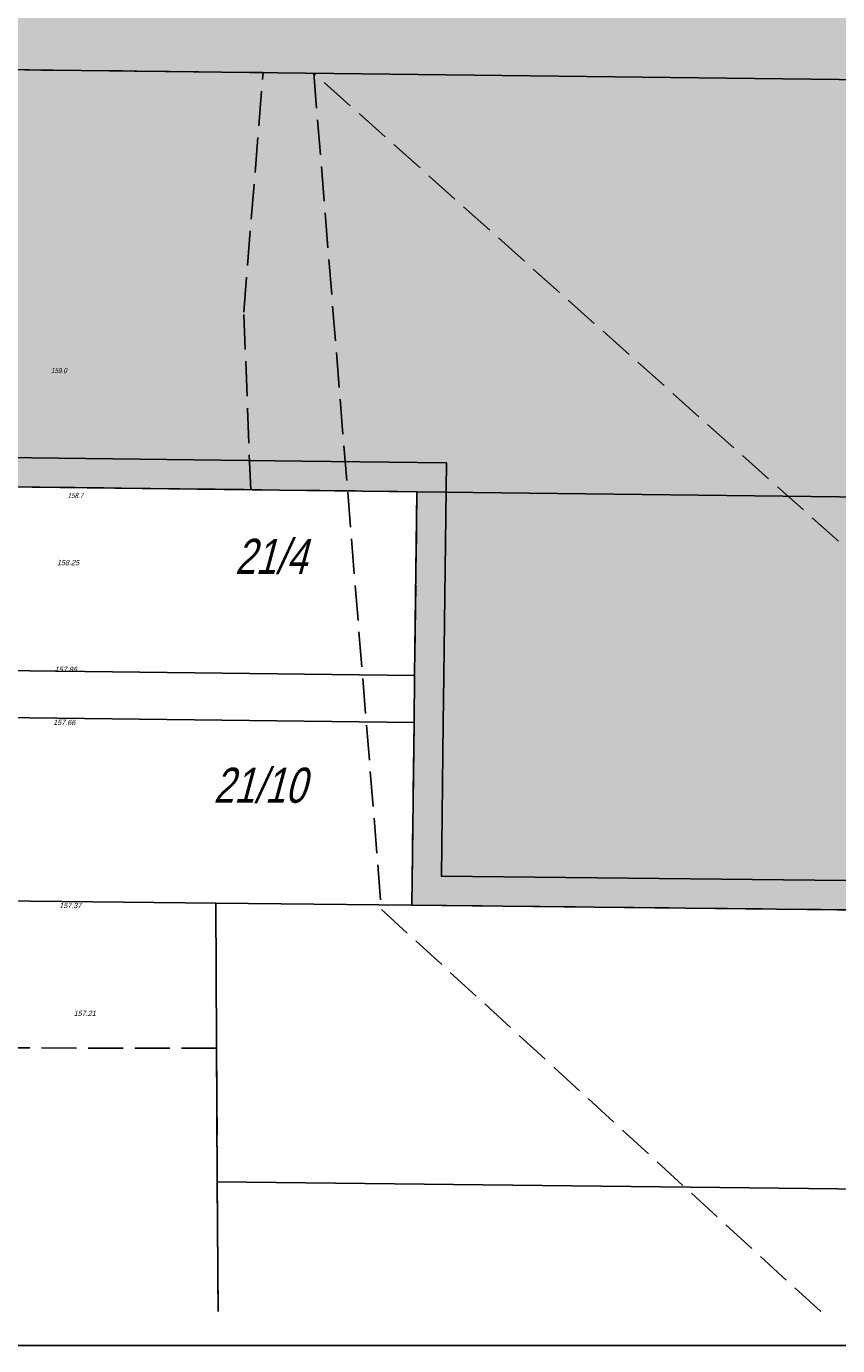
# Model space of a CAD drawing. Header units: metres. Extents: x 6582395 to 6583921, y 5752654 to 5753685.
# Tile 8 of 42: x 6583224 to 6583363, y 5752654 to 5752880. Entities that reach past the tile are written whole.
import ezdxf

# ---------------------------------------------------------------- set-up
doc = ezdxf.new("R2010")
doc.units = ezdxf.units.M
doc.header["$LTSCALE"] = 2
doc.linetypes.add('GESTRICHELT', pattern=[4, 3, -1])
doc.linetypes.add('GESTRICHELTX2', pattern=[8, 6, -2])
for name, color, linetype in [('211-Nr działki', 7, 'Continuous'), ('217-Granica konturu klasyfikcyjnego', 7, 'Continuous'), ('218-Granica użytku', 7, 'Continuous'), ('219-Linia granicy', 7, 'Continuous'), ('403-Punkt określonej wysokości', 7, 'Continuous'), ('403-Punkt określonej wysokości - rzędna', 7, 'Continuous'), ('801-Punkt określonej wysokości', 7, 'Continuous'), ('801-Punkt określonej wysokości-Atr2', 7, 'Continuous'), ('granica opracowania', 7, 'Continuous'), ('linie rozgraniczajace teren', 237, 'Continuous'), ('PEf', 68, 'Continuous'), ('strefa OD PEf', 7, 'Continuous'), ('tabela', 7, 'Continuous')]:
    doc.layers.add(name, color=color, linetype=linetype)
doc.styles.add('STIL4', font='txt')
doc.linetypes.add('UMGRENZUNG1', pattern='A,1,1.5,[7,014 Plan fotowoltaika Florentynow Mariampol zal 1.shx,S=0.05,R=0,X=0,Y=0],1.5', length=4)

# ---------------------------------------------------------------- blocks, each defined once
blk = doc.blocks.new('801')
at = {"linetype": 'Continuous'}
blk.add_hatch(color=7, dxfattribs=at).paths.add_polyline_path([(0.045, 0, -1), (-0.045, 0, -1)], flags=16)

msp = doc.modelspace()

# ---------------------------------------------------------------- hatches: boundary and pattern name
at = {"layer": 'PEf', "linetype": 'Continuous'}
msp.add_hatch(color=145, dxfattribs=at).paths.add_polyline_path([(6583146.68, 5753547.28), (6583568.4, 5753542.12), (6583578.52, 5753492), (6583467.45, 5753498.63), (6583464.65, 5753469.93), (6583463.86, 5753440.1), (6583466.62, 5753361.74), (6583609.36, 5753359.83), (6583631.84, 5753274.16), (6583677.42, 5753085.76), (6583738.62, 5752963.36), (6583795.74, 5752847.31), (6583823.59, 5752723.63), (6583290.14, 5752729.3), (6583290.53, 5752760.61), (6583290.63, 5752768.61), (6583291.01, 5752800.12), (6583220.45, 5752800.96), (6583216.04, 5752801.01), (6583211.82, 5752831.63), (6583206.87, 5752898.96), (6583201.28, 5752966.38), (6583198.05, 5752998.69), (6583409.66, 5752995.78), (6583411.04, 5753178.77), (6583180.57, 5753181.92), (6583175.42, 5753235.92), (6583171.29, 5753282.96), (6583170.49, 5753291.98), (6583166.37, 5753339.02), (6583162.07, 5753388.08), (6583161.28, 5753397.08), (6583157.14, 5753444.15)], flags=16)

# ---------------------------------------------------------------- linework, layer by layer
at = {"layer": '217-Granica konturu klasyfikcyjnego', "color": 3, "linetype": 'GESTRICHELT'}
for p, q in [((6583264.67, 5752871.89), (6583150.85, 5752873.2)), ((6583261.36, 5752830.86), (6583264.67, 5752871.89)), ((6583434.84, 5752727.76), (6583273.36, 5752871.78)), ((6583273.36, 5752871.78), (6583284.94, 5752728.59)), ((6583262.55, 5752800.46), (6583261.36, 5752830.86)), ((6583111.4, 5752802.28), (6583262.55, 5752800.46)), ((6583284.94, 5752728.59), (6583360.18, 5752659.7)), ((6583256.71, 5752704.82), (6583201.83, 5752704.87)), ((6583256.83, 5752681.95), (6583256.71, 5752704.82)), ((6583256.95, 5752659.7), (6583256.83, 5752681.95))]:
    msp.add_line(p, q, dxfattribs=at)
at = {"layer": '218-Granica użytku', "color": 3, "linetype": 'GESTRICHELT'}
for p, q in [((6583264.67, 5752871.89), (6583150.85, 5752873.2)), ((6583261.36, 5752830.86), (6583264.67, 5752871.89)), ((6583434.84, 5752727.76), (6583273.36, 5752871.78)), ((6583273.36, 5752871.78), (6583284.94, 5752728.59)), ((6583262.55, 5752800.46), (6583261.36, 5752830.86)), ((6583111.4, 5752802.28), (6583262.55, 5752800.46)), ((6583284.94, 5752728.59), (6583360.18, 5752659.7)), ((6583256.71, 5752704.82), (6583201.83, 5752704.87)), ((6583256.83, 5752681.95), (6583256.71, 5752704.82)), ((6583256.95, 5752659.7), (6583256.83, 5752681.95))]:
    msp.add_line(p, q, dxfattribs=at)
at = {"layer": '219-Linia granicy', "color": 7, "linetype": 'Continuous'}
for p, q in [((6583104.51, 5752873.74), (6583408.71, 5752870.19)), ((6583220.45, 5752800.96), (6583291.01, 5752800.12)), ((6583291.01, 5752800.12), (6583290.63, 5752768.61)), ((6583814.09, 5752793.77), (6583291.01, 5752800.12)), ((6583290.63, 5752768.61), (6583220.06, 5752769.47)), ((6583219.97, 5752761.47), (6583290.53, 5752760.61)), ((6583290.53, 5752760.61), (6583290.14, 5752729.3)), ((6583256.58, 5752729.66), (6583219.59, 5752730.05)), ((6583256.58, 5752729.66), (6583290.14, 5752729.3)), ((6583256.83, 5752681.95), (6583256.58, 5752729.66)), ((6583829.95, 5752723.56), (6583290.14, 5752729.3)), ((6583256.83, 5752681.95), (6583840.88, 5752675.2)), ((6583256.83, 5752681.95), (6583256.95, 5752659.7))]:
    msp.add_line(p, q, dxfattribs=at)
at = {"layer": 'granica opracowania', "color": 241, "linetype": 'GESTRICHELTX2'}
msp.add_line((6583290.14, 5752729.3), (6583829.95, 5752723.56), dxfattribs=at)
msp.add_lwpolyline([(6583216.04, 5752801.01), (6583220.45, 5752800.96), (6583291.01, 5752800.12), (6583290.63, 5752768.61), (6583290.53, 5752760.61), (6583290.14, 5752729.3)], dxfattribs=at)
at = {"layer": 'linie rozgraniczajace teren', "color": 238, "linetype": 'Continuous'}
msp.add_line((6583290.14, 5752729.3), (6583823.59, 5752723.63), dxfattribs=at)
msp.add_lwpolyline([(6583216.04, 5752801.01), (6583220.45, 5752800.96), (6583291.01, 5752800.12), (6583290.63, 5752768.61), (6583290.53, 5752760.61), (6583290.14, 5752729.3)], dxfattribs=at)
at = {"layer": 'strefa OD PEf', "color": 48, "linetype": 'UMGRENZUNG1'}
msp.add_lwpolyline([(6583416.08, 5753183.7), (6583414.62, 5752990.71), (6583203.58, 5752993.61), (6583206.26, 5752966.83), (6583211.86, 5752899.35), (6583216.8, 5752832.15), (6583220.4, 5752805.97), (6583271.35, 5752805.35), (6583296.07, 5752805.06), (6583295.63, 5752768.55), (6583295.53, 5752760.55), (6583295.2, 5752734.25), (6583817.33, 5752728.69), (6583790.99, 5752845.63), (6583734.14, 5752961.13), (6583672.69, 5753084.03)], dxfattribs=at)
at = {"layer": 'tabela', "color": 7, "linetype": 'Continuous'}
msp.add_line((6582394.59, 5752653.88), (6583919.87, 5752653.88), dxfattribs=at)

# ---------------------------------------------------------------- block references
at = {"layer": '403-Punkt określonej wysokości', "xscale": 0.9999999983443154, "yscale": 0.9999999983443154}
for p in [(6583229.62, 5752788.59), (6583229.25, 5752770.31), (6583228.97, 5752761.22), (6583230.01, 5752729.87), (6583232.48, 5752711.4)]:
    msp.add_blockref('801', p, dxfattribs=at)
at = {"layer": '801-Punkt określonej wysokości', "xscale": 0.9999999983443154, "yscale": 0.9999999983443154}
for p in [(6583228.34, 5752820.42), (6583231.17, 5752799.02)]:
    msp.add_blockref('801', p, dxfattribs=at)

# ---------------------------------------------------------------- texts
at = {"layer": '211-Nr działki', "color": 7, "style": 'STIL4', "oblique": 15, "width": 0.7875}
for s, p in [('21/4', (6583259.84, 5752786.04)), ('21/10', (6583256.15, 5752746.84))]:
    msp.add_text(s, height=6, dxfattribs=at).set_placement(p)
at = {"layer": '403-Punkt określonej wysokości - rzędna', "color": 7, "style": 'STIL4', "oblique": 15, "width": 0.9}
for s, p in [('158.25', (6583229.37, 5752787.52)), ('157.86', (6583228.99, 5752769.24)), ('157.66', (6583228.72, 5752760.15)), ('157.37', (6583229.76, 5752728.8)), ('157.21', (6583232.23, 5752710.33))]:
    msp.add_text(s, height=0.9, dxfattribs=at).set_placement(p)
at = {"layer": '801-Punkt określonej wysokości-Atr2', "color": 32, "style": 'STIL4', "oblique": 15, "width": 0.72}
for s, p in [('159.0', (6583228.34, 5752820.42)), ('158.7', (6583231.17, 5752799.02))]:
    msp.add_text(s, height=0.9, dxfattribs=at).set_placement(p)

doc.saveas('drawing.dxf')
